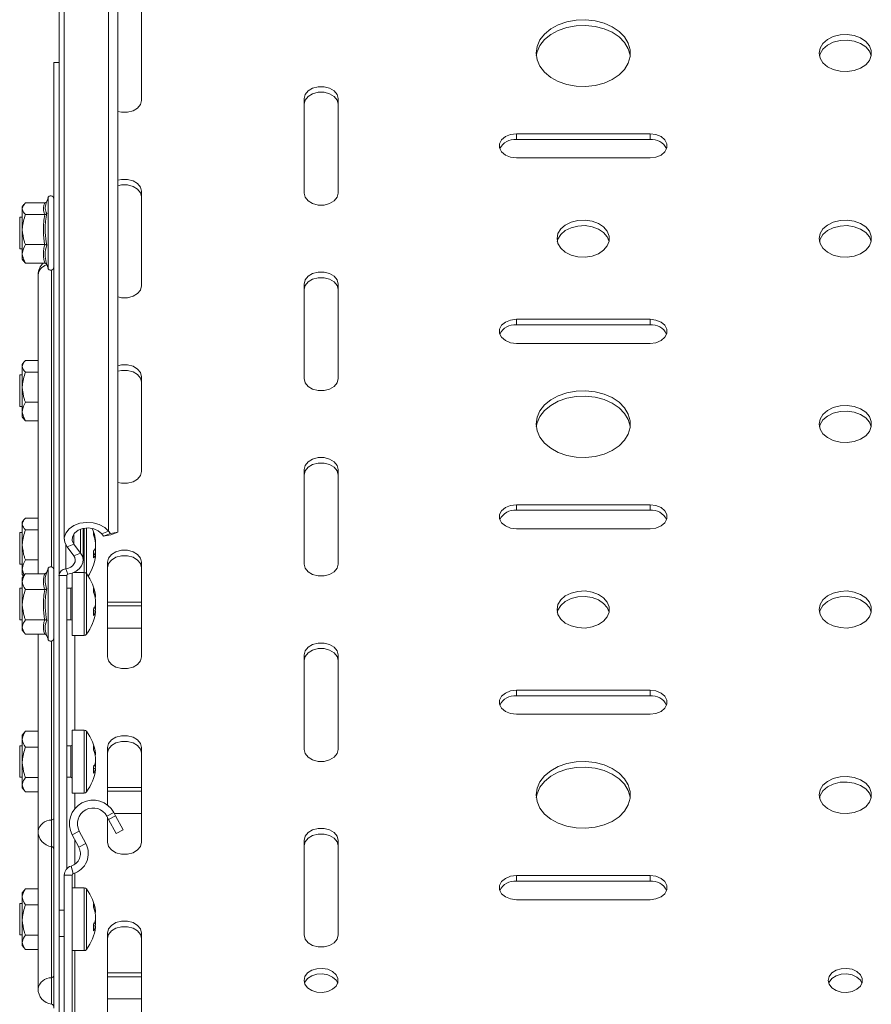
# Model space of a CAD drawing. Header units: millimetres. Extents: x -337 to 4147, y -1590 to -64.
# Tile 31 of 41: x 2420 to 2583, y -403 to -215. Entities that reach past the tile are written whole.
import ezdxf

# ---------------------------------------------------------------- set-up
doc = ezdxf.new("R2010")
doc.units = ezdxf.units.MM

msp = doc.modelspace()

# ---------------------------------------------------------------- linework, layer by layer
at = {"color": 7, "linetype": 'Continuous', "lineweight": 0}
for p, q in [((2437.24, -312.87), (2437.24, -65.38)), ((2515.02, -238.17), (2515.02, -237.11)), ((2540.52, -238.17), (2540.52, -237.11)), ((2425.67, -249.81), (2425.67, -249.3)), ((2425.67, -262.75), (2425.67, -249.81)), ((2426.34, -263.11), (2426.34, -319.66)), ((2515.02, -273.53), (2515.02, -272.47)), ((2540.52, -273.53), (2540.52, -272.47)), ((2515.02, -308.88), (2515.02, -307.82)), ((2540.52, -308.88), (2540.52, -307.82)), ((2430.62, -315.36), (2430.62, -313.37)), ((2431.89, -317.05), (2431.89, -312.48)), ((2432.59, -312.3), (2432.59, -320.74)), ((2433.03, -312.25), (2433.03, -320.97)), ((2437.24, -312.87), (2435.91, -313.37)), ((2429.06, -320.07), (2429.06, -315.5)), ((2430.62, -315.36), (2429.3, -315.86)), ((2430.57, -317.55), (2431.89, -317.05)), ((2425.67, -321.01), (2425.67, -320.01)), ((2429.06, -320.07), (2429.48, -321.09)), ((2432.59, -320.74), (2432.59, -332.74)), ((2433.03, -320.97), (2433.03, -332.51)), ((2425.67, -333.46), (2425.67, -321.01)), ((2429.27, -321.3), (2427.77, -321.3)), ((2430.02, -329.74), (2430.02, -323.74)), ((2426.34, -333.82), (2426.34, -367.95)), ((2430.77, -350.79), (2430.77, -332.74)), ((2515.02, -344.24), (2515.02, -343.18)), ((2540.52, -344.24), (2540.52, -343.18)), ((2432.59, -350.79), (2432.59, -362.79)), ((2433.03, -351.02), (2433.03, -362.56)), ((2430.02, -359.79), (2430.02, -353.79)), ((2430.77, -365.81), (2430.77, -362.79)), ((2438.24, -366.52), (2436.91, -367.23)), ((2426.34, -367.95), (2426.34, -373.02)), ((2431.62, -370.05), (2430.3, -370.76)), ((2430.77, -376.38), (2430.77, -371.64)), ((2426.34, -373.02), (2426.34, -398)), ((2431.57, -373.14), (2432.89, -372.43)), ((2430.06, -376.72), (2430.48, -378.16)), ((2430.27, -378.44), (2428.77, -378.44)), ((2430.77, -380.84), (2430.77, -378.06)), ((2515.02, -379.59), (2515.02, -378.53)), ((2540.52, -379.59), (2540.52, -378.53)), ((2432.59, -380.84), (2432.59, -392.84)), ((2433.03, -381.07), (2433.03, -392.61)), ((2430.77, -405.14), (2430.77, -392.84)), ((2426.34, -398), (2426.34, -403.07))]:
    msp.add_line(p, q, dxfattribs=at)
at = {"color": 7, "linetype": 'Continuous', "lineweight": 15}
for p, q in [((2428.77, -66.88), (2428.77, -314.36)), ((2438.98, -313.05), (2438.98, -69.81)), ((2427.77, -321.3), (2427.77, -73.81)), ((2443.52, -230.75), (2443.52, -212.72)), ((2426.77, -223.5), (2427.77, -223.5)), ((2426.77, -223.5), (2426.77, -403.81)), ((2474.52, -230.39), (2474.52, -248.43)), ((2481.02, -248.43), (2481.02, -230.39)), ((2540.52, -237.11), (2515.02, -237.11)), ((2540.52, -238.17), (2515.02, -238.17)), ((2515.02, -241.71), (2540.52, -241.71)), ((2425.67, -249.3), (2425.29, -250.35)), ((2443.52, -266.1), (2443.52, -248.07)), ((2421.09, -250.62), (2420.77, -251.03)), ((2420.77, -251.41), (2420.77, -251.03)), ((2420.77, -251.41), (2420.77, -255.37)), ((2425.05, -250.3), (2421.37, -250.3)), ((2420.77, -253.03), (2420.27, -253.03)), ((2420.27, -253.03), (2420.27, -259.03)), ((2425.05, -252.51), (2421.37, -252.51)), ((2420.77, -255.37), (2420.77, -259.99)), ((2420.27, -259.03), (2420.77, -259.03)), ((2425.05, -258.23), (2421.37, -258.23)), ((2420.77, -259.99), (2420.77, -261.03)), ((2420.77, -261.03), (2421.09, -261.44)), ((2425.05, -261.75), (2421.37, -261.75)), ((2425.37, -261.93), (2425.67, -262.75)), ((2423.77, -263.98), (2423.77, -320.97)), ((2474.52, -265.75), (2474.52, -283.78)), ((2481.02, -283.78), (2481.02, -265.75)), ((2540.52, -272.47), (2515.02, -272.47)), ((2540.52, -273.53), (2515.02, -273.53)), ((2515.02, -277.06), (2540.52, -277.06)), ((2421.09, -280.67), (2420.77, -281.08)), ((2420.77, -281.46), (2420.77, -281.08)), ((2420.77, -281.46), (2420.77, -285.42)), ((2423.77, -280.36), (2421.37, -280.36)), ((2420.77, -283.08), (2420.27, -283.08)), ((2420.27, -283.08), (2420.27, -289.08)), ((2423.77, -282.56), (2421.37, -282.56)), ((2443.52, -301.46), (2443.52, -283.43)), ((2420.77, -285.42), (2420.77, -290.04)), ((2420.27, -289.08), (2420.77, -289.08)), ((2423.77, -288.28), (2421.37, -288.28)), ((2420.77, -290.04), (2420.77, -291.08)), ((2420.77, -291.08), (2421.09, -291.49)), ((2423.77, -291.8), (2421.37, -291.8)), ((2474.52, -301.11), (2474.52, -319.14)), ((2481.02, -319.14), (2481.02, -301.11)), ((2540.52, -307.82), (2515.02, -307.82)), ((2540.52, -308.88), (2515.02, -308.88)), ((2421.09, -310.72), (2420.77, -311.13)), ((2420.77, -311.51), (2420.77, -311.13)), ((2420.77, -311.51), (2420.77, -315.47)), ((2423.77, -310.41), (2421.37, -310.41)), ((2420.77, -313.13), (2420.27, -313.13)), ((2420.27, -313.13), (2420.27, -319.13)), ((2423.77, -312.61), (2421.37, -312.61)), ((2432.36, -318.38), (2432.36, -312.34)), ((2435.91, -313.37), (2436.24, -313.8)), ((2436.24, -313.8), (2437.57, -313.3)), ((2437.24, -312.87), (2437.57, -313.3)), ((2437.57, -313.3), (2438.98, -313.05)), ((2438.98, -313.05), (2437.66, -313.55)), ((2515.02, -312.42), (2540.52, -312.42)), ((2434.75, -314.96), (2434.75, -314.62)), ((2434.75, -315.17), (2434.75, -315.99)), ((2437.66, -313.55), (2436.24, -313.8)), ((2420.77, -315.47), (2420.77, -320.1)), ((2430.57, -317.55), (2429.3, -315.86)), ((2431.89, -317.05), (2430.62, -315.36)), ((2434.72, -317.3), (2434.75, -317.1)), ((2434.75, -317.1), (2434.75, -316.28)), ((2423.77, -318.34), (2421.37, -318.34)), ((2434.75, -317.3), (2434.75, -317.64)), ((2437.02, -318.78), (2437.02, -336.81)), ((2443.52, -336.81), (2443.52, -318.78)), ((2420.27, -319.13), (2420.77, -319.13)), ((2420.77, -320.1), (2421.11, -321.3)), ((2420.77, -320.1), (2420.77, -321.13)), ((2421.37, -320.96), (2420.77, -321.74)), ((2425.05, -320.97), (2421.37, -320.97)), ((2425.4, -320.77), (2425.43, -320.67)), ((2425.67, -320.01), (2425.43, -320.68)), ((2430.27, -320.86), (2430.27, -332.74)), ((2432.59, -320.74), (2430.56, -320.74)), ((2420.77, -321.13), (2421, -321.43)), ((2420.77, -322.48), (2420.77, -321.74)), ((2420.77, -322.48), (2420.77, -326.87)), ((2427.77, -326.03), (2427.77, -321.3)), ((2429.27, -377.2), (2429.27, -321.3)), ((2420.77, -323.74), (2420.27, -323.74)), ((2420.27, -323.74), (2420.27, -329.74)), ((2425.05, -323.99), (2421.37, -323.99)), ((2430.02, -323.74), (2429.27, -323.74)), ((2427.77, -326.03), (2427.77, -385.14)), ((2434.75, -325.43), (2434.75, -325.22)), ((2434.75, -325.97), (2434.75, -326.83)), ((2437.02, -326.38), (2443.52, -326.38)), ((2420.77, -326.87), (2420.77, -331.13)), ((2434.75, -327.51), (2434.75, -326.83)), ((2434.75, -328.04), (2434.75, -328.25)), ((2437.02, -327.09), (2443.52, -327.09)), ((2420.27, -329.74), (2420.77, -329.74)), ((2425.05, -329.76), (2421.37, -329.76)), ((2429.27, -329.74), (2430.02, -329.74)), ((2420.77, -331.13), (2420.77, -331.74)), ((2420.77, -331.74), (2421.37, -332.51)), ((2443.52, -331.33), (2437.02, -331.33)), ((2425.05, -332.51), (2421.37, -332.51)), ((2423.77, -332.51), (2423.77, -370.05)), ((2425.42, -332.79), (2425.67, -333.46)), ((2430.27, -332.74), (2432.59, -332.74)), ((2474.52, -336.46), (2474.52, -354.49)), ((2481.02, -354.49), (2481.02, -336.46)), ((2540.52, -343.18), (2515.02, -343.18)), ((2540.52, -344.24), (2515.02, -344.24)), ((2515.02, -347.77), (2540.52, -347.77)), ((2421.37, -351.02), (2420.77, -351.79)), ((2423.77, -351.02), (2421.37, -351.02)), ((2432.59, -350.79), (2430.27, -350.79)), ((2430.27, -350.79), (2430.27, -362.79)), ((2420.77, -352.53), (2420.77, -351.79)), ((2420.77, -352.53), (2420.77, -356.93)), ((2420.77, -353.79), (2420.27, -353.79)), ((2420.27, -353.79), (2420.27, -359.79)), ((2423.77, -354.04), (2421.37, -354.04)), ((2430.02, -353.79), (2429.27, -353.79)), ((2437.02, -354.14), (2437.02, -365.08)), ((2443.52, -372.17), (2443.52, -354.14)), ((2434.75, -355.48), (2434.75, -355.28)), ((2434.75, -356.02), (2434.75, -356.89)), ((2420.77, -356.93), (2420.77, -361.19)), ((2434.75, -357.56), (2434.75, -356.89)), ((2434.75, -358.1), (2434.75, -358.3)), ((2420.27, -359.79), (2420.77, -359.79)), ((2423.77, -359.81), (2421.37, -359.81)), ((2429.27, -359.79), (2430.02, -359.79)), ((2420.77, -361.19), (2420.77, -361.79)), ((2420.77, -361.79), (2421.37, -362.56)), ((2437.02, -361.74), (2443.52, -361.74)), ((2423.77, -362.56), (2421.37, -362.56)), ((2430.27, -362.79), (2432.59, -362.79)), ((2437.02, -362.45), (2443.52, -362.45)), ((2436.91, -367.23), (2437.24, -367.85)), ((2437.02, -367.42), (2437.02, -372.17)), ((2437.24, -367.85), (2438.57, -367.14)), ((2438.66, -370.49), (2437.24, -367.85)), ((2438.24, -366.52), (2438.57, -367.14)), ((2443.52, -366.69), (2438.33, -366.69)), ((2438.57, -367.14), (2439.98, -369.79)), ((2439.98, -369.79), (2438.66, -370.49)), ((2423.77, -370.05), (2423.77, -400.1)), ((2431.57, -373.14), (2430.3, -370.76)), ((2432.89, -372.43), (2431.62, -370.05)), ((2474.52, -371.82), (2474.52, -389.85)), ((2481.02, -389.85), (2481.02, -371.82)), ((2428.77, -511.14), (2428.77, -378.44)), ((2430.27, -511.14), (2430.27, -378.44)), ((2540.52, -378.53), (2515.02, -378.53)), ((2432.59, -380.84), (2430.27, -380.84)), ((2540.52, -379.59), (2515.02, -379.59)), ((2421.37, -381.07), (2420.77, -381.84)), ((2420.77, -382.58), (2420.77, -381.84)), ((2420.77, -382.58), (2420.77, -386.98)), ((2423.77, -381.07), (2421.37, -381.07)), ((2420.77, -383.84), (2420.27, -383.84)), ((2420.27, -383.84), (2420.27, -389.84)), ((2423.77, -384.09), (2421.37, -384.09)), ((2515.02, -383.13), (2540.52, -383.13)), ((2427.77, -385.14), (2428.77, -385.14)), ((2427.77, -390.14), (2427.77, -385.14)), ((2434.75, -385.54), (2434.75, -385.33)), ((2434.75, -386.07), (2434.75, -386.94)), ((2420.77, -386.98), (2420.77, -391.24)), ((2434.75, -387.61), (2434.75, -386.94)), ((2434.75, -388.15), (2434.75, -388.36)), ((2420.27, -389.84), (2420.77, -389.84)), ((2423.77, -389.86), (2421.37, -389.86)), ((2427.77, -512.64), (2427.77, -390.14)), ((2428.77, -390.14), (2427.77, -390.14)), ((2437.02, -389.49), (2437.02, -407.52)), ((2443.52, -407.52), (2443.52, -389.49)), ((2420.77, -391.24), (2420.77, -391.84)), ((2420.77, -391.84), (2421.37, -392.62)), ((2423.77, -392.61), (2421.37, -392.61)), ((2430.27, -392.84), (2432.59, -392.84)), ((2437.02, -397.1), (2443.52, -397.1)), ((2437.02, -397.8), (2443.52, -397.8)), ((2443.52, -402.04), (2437.02, -402.04))]:
    msp.add_line(p, q, dxfattribs=at)
at = {"color": 7, "linetype": 'Continuous', "lineweight": 15, "flags": 128}
for points in [[(2518.77, -221.73), (2518.95, -223.01), (2519.5, -224.24), (2520.38, -225.37), (2521.57, -226.35), (2523.01, -227.13), (2524.64, -227.7), (2526.4, -228.02), (2528.22, -228.09), (2530.02, -227.89), (2531.73, -227.45), (2533.28, -226.76), (2534.6, -225.88), (2535.64, -224.82), (2536.35, -223.64), (2536.72, -222.38), (2536.72, -221.09), (2536.35, -219.83), (2535.64, -218.64), (2534.6, -217.59), (2533.28, -216.7), (2531.73, -216.02), (2530.02, -215.57), (2528.22, -215.38), (2526.4, -215.44), (2524.64, -215.76), (2523.01, -216.33), (2521.57, -217.12), (2520.38, -218.1), (2519.5, -219.22), (2518.95, -220.45), (2518.77, -221.73)], [(2536.74, -222.26), (2536.72, -222.15), (2536.35, -220.89), (2535.64, -219.7), (2534.6, -218.65), (2533.28, -217.76), (2531.73, -217.08), (2530.02, -216.63), (2528.22, -216.44), (2526.4, -216.5), (2524.64, -216.83), (2523.01, -217.39), (2521.57, -218.18), (2520.38, -219.16), (2519.5, -220.28), (2518.95, -221.51), (2518.8, -222.26)], [(2572.77, -221.73), (2572.95, -222.69), (2573.5, -223.57), (2574.35, -224.32), (2575.47, -224.87), (2576.75, -225.19), (2578.11, -225.26), (2579.44, -225.06), (2580.65, -224.62), (2581.65, -223.96), (2582.35, -223.14), (2582.72, -222.21), (2582.72, -221.25), (2582.35, -220.32), (2581.65, -219.5), (2580.65, -218.84), (2579.44, -218.4), (2578.11, -218.21), (2576.75, -218.27), (2575.47, -218.59), (2574.35, -219.15), (2573.5, -219.9), (2572.95, -220.78), (2572.77, -221.73)], [(2582.71, -222.26), (2582.35, -221.38), (2581.65, -220.56), (2580.65, -219.9), (2579.44, -219.46), (2578.11, -219.27), (2576.75, -219.33), (2575.47, -219.65), (2574.35, -220.21), (2573.5, -220.96), (2572.95, -221.84), (2572.82, -222.26)], [(2481.02, -230.39), (2480.82, -229.61), (2480.26, -228.92), (2479.39, -228.4), (2478.33, -228.13), (2477.2, -228.13), (2476.14, -228.4), (2475.28, -228.92), (2474.71, -229.61), (2474.52, -230.39)], [(2438.98, -232.86), (2439.7, -233.01), (2440.83, -233.01), (2441.89, -232.74), (2442.76, -232.23), (2443.32, -231.53), (2443.52, -230.75)], [(2481.02, -231.46), (2480.82, -230.67), (2480.26, -229.98), (2479.39, -229.47), (2478.33, -229.19), (2477.2, -229.19), (2476.14, -229.47), (2475.28, -229.98), (2474.71, -230.67), (2474.52, -231.46)], [(2515.02, -237.11), (2513.91, -237.25), (2512.93, -237.65), (2512.2, -238.26), (2511.82, -239.01), (2511.82, -239.81), (2512.2, -240.56), (2512.93, -241.17), (2513.91, -241.57), (2515.02, -241.71)], [(2540.52, -241.71), (2541.63, -241.57), (2542.61, -241.17), (2543.33, -240.56), (2543.72, -239.81), (2543.72, -239.01), (2543.33, -238.26), (2542.61, -237.65), (2541.63, -237.25), (2540.52, -237.11)], [(2443.52, -248.07), (2443.32, -247.29), (2442.76, -246.6), (2441.89, -246.08), (2440.83, -245.81), (2439.7, -245.81), (2438.98, -245.96)], [(2443.52, -249.13), (2443.32, -248.35), (2442.76, -247.66), (2441.89, -247.14), (2440.83, -246.87), (2439.7, -246.87), (2438.98, -247.02)], [(2474.52, -248.43), (2474.71, -249.21), (2475.28, -249.9), (2476.14, -250.42), (2477.2, -250.69), (2478.33, -250.69), (2479.39, -250.42), (2480.26, -249.9), (2480.82, -249.21), (2481.02, -248.43)], [(2522.77, -257.09), (2522.95, -258.04), (2523.5, -258.92), (2524.35, -259.67), (2525.47, -260.23), (2526.75, -260.55), (2528.11, -260.62), (2529.44, -260.42), (2530.65, -259.98), (2531.65, -259.32), (2532.35, -258.5), (2532.72, -257.57), (2532.72, -256.61), (2532.35, -255.68), (2531.65, -254.86), (2530.65, -254.2), (2529.44, -253.76), (2528.11, -253.56), (2526.75, -253.63), (2525.47, -253.95), (2524.35, -254.5), (2523.5, -255.25), (2522.95, -256.13), (2522.77, -257.09)], [(2532.71, -257.62), (2532.35, -256.74), (2531.65, -255.92), (2530.65, -255.26), (2529.44, -254.82), (2528.11, -254.62), (2526.75, -254.69), (2525.47, -255.01), (2524.35, -255.56), (2523.5, -256.31), (2522.95, -257.19), (2522.82, -257.62)], [(2572.77, -257.09), (2572.95, -258.04), (2573.5, -258.92), (2574.35, -259.67), (2575.47, -260.23), (2576.75, -260.55), (2578.11, -260.62), (2579.44, -260.42), (2580.65, -259.98), (2581.65, -259.32), (2582.35, -258.5), (2582.72, -257.57), (2582.72, -256.61), (2582.35, -255.68), (2581.65, -254.86), (2580.65, -254.2), (2579.44, -253.76), (2578.11, -253.56), (2576.75, -253.63), (2575.47, -253.95), (2574.35, -254.5), (2573.5, -255.25), (2572.95, -256.13), (2572.77, -257.09)], [(2582.71, -257.62), (2582.35, -256.74), (2581.65, -255.92), (2580.65, -255.26), (2579.44, -254.82), (2578.11, -254.62), (2576.75, -254.69), (2575.47, -255.01), (2574.35, -255.56), (2573.5, -256.31), (2572.95, -257.19), (2572.82, -257.62)], [(2481.02, -265.75), (2480.82, -264.96), (2480.26, -264.27), (2479.39, -263.76), (2478.33, -263.49), (2477.2, -263.49), (2476.14, -263.76), (2475.28, -264.27), (2474.71, -264.96), (2474.52, -265.75)], [(2481.02, -266.81), (2480.82, -266.02), (2480.26, -265.33), (2479.39, -264.82), (2478.33, -264.55), (2477.2, -264.55), (2476.14, -264.82), (2475.28, -265.33), (2474.71, -266.02), (2474.52, -266.81)], [(2438.98, -268.21), (2439.7, -268.37), (2440.83, -268.37), (2441.89, -268.09), (2442.76, -267.58), (2443.32, -266.89), (2443.52, -266.1)], [(2515.02, -272.47), (2513.91, -272.61), (2512.93, -273.01), (2512.2, -273.62), (2511.82, -274.37), (2511.82, -275.16), (2512.2, -275.91), (2512.93, -276.53), (2513.91, -276.93), (2515.02, -277.06)], [(2540.52, -277.06), (2541.63, -276.93), (2542.61, -276.53), (2543.33, -275.91), (2543.72, -275.16), (2543.72, -274.37), (2543.33, -273.62), (2542.61, -273.01), (2541.63, -272.61), (2540.52, -272.47)], [(2443.52, -283.43), (2443.32, -282.64), (2442.76, -281.95), (2441.89, -281.44), (2440.83, -281.16), (2439.7, -281.16), (2438.98, -281.32)], [(2443.52, -284.49), (2443.32, -283.7), (2442.76, -283.01), (2441.89, -282.5), (2440.83, -282.23), (2439.7, -282.23), (2438.98, -282.38)], [(2474.52, -283.78), (2474.71, -284.57), (2475.28, -285.26), (2476.14, -285.77), (2477.2, -286.04), (2478.33, -286.04), (2479.39, -285.77), (2480.26, -285.26), (2480.82, -284.57), (2481.02, -283.78)], [(2518.77, -292.44), (2518.95, -293.72), (2519.5, -294.95), (2520.38, -296.08), (2521.57, -297.06), (2523.01, -297.84), (2524.64, -298.41), (2526.4, -298.73), (2528.22, -298.8), (2530.02, -298.6), (2531.73, -298.16), (2533.28, -297.48), (2534.6, -296.59), (2535.64, -295.53), (2536.35, -294.35), (2536.72, -293.09), (2536.72, -291.8), (2536.35, -290.54), (2535.64, -289.35), (2534.6, -288.3), (2533.28, -287.41), (2531.73, -286.73), (2530.02, -286.28), (2528.22, -286.09), (2526.4, -286.15), (2524.64, -286.48), (2523.01, -287.04), (2521.57, -287.83), (2520.38, -288.81), (2519.5, -289.93), (2518.95, -291.16), (2518.77, -292.44)], [(2536.74, -292.97), (2536.72, -292.86), (2536.35, -291.6), (2535.64, -290.42), (2534.6, -289.36), (2533.28, -288.47), (2531.73, -287.79), (2530.02, -287.34), (2528.22, -287.15), (2526.4, -287.21), (2524.64, -287.54), (2523.01, -288.1), (2521.57, -288.89), (2520.38, -289.87), (2519.5, -290.99), (2518.95, -292.22), (2518.8, -292.97)], [(2572.77, -292.44), (2572.95, -293.4), (2573.5, -294.28), (2574.35, -295.03), (2575.47, -295.58), (2576.75, -295.9), (2578.11, -295.97), (2579.44, -295.77), (2580.65, -295.33), (2581.65, -294.67), (2582.35, -293.85), (2582.72, -292.92), (2582.72, -291.96), (2582.35, -291.03), (2581.65, -290.21), (2580.65, -289.55), (2579.44, -289.11), (2578.11, -288.92), (2576.75, -288.98), (2575.47, -289.3), (2574.35, -289.86), (2573.5, -290.61), (2572.95, -291.49), (2572.77, -292.44)], [(2582.71, -292.97), (2582.35, -292.1), (2581.65, -291.27), (2580.65, -290.62), (2579.44, -290.17), (2578.11, -289.98), (2576.75, -290.04), (2575.47, -290.36), (2574.35, -290.92), (2573.5, -291.67), (2572.95, -292.55), (2572.82, -292.97)], [(2481.02, -301.11), (2480.82, -300.32), (2480.26, -299.63), (2479.39, -299.12), (2478.33, -298.84), (2477.2, -298.84), (2476.14, -299.12), (2475.28, -299.63), (2474.71, -300.32), (2474.52, -301.11)], [(2481.02, -302.17), (2480.82, -301.38), (2480.26, -300.69), (2479.39, -300.18), (2478.33, -299.9), (2477.2, -299.9), (2476.14, -300.18), (2475.28, -300.69), (2474.71, -301.38), (2474.52, -302.17)], [(2438.98, -303.57), (2439.7, -303.72), (2440.83, -303.72), (2441.89, -303.45), (2442.76, -302.94), (2443.32, -302.24), (2443.52, -301.46)], [(2515.02, -307.82), (2513.91, -307.96), (2512.93, -308.36), (2512.2, -308.97), (2511.82, -309.72), (2511.82, -310.52), (2512.2, -311.27), (2512.93, -311.88), (2513.91, -312.28), (2515.02, -312.42)], [(2540.52, -312.42), (2541.63, -312.28), (2542.61, -311.88), (2543.33, -311.27), (2543.72, -310.52), (2543.72, -309.72), (2543.33, -308.97), (2542.61, -308.36), (2541.63, -307.96), (2540.52, -307.82)], [(2429.3, -315.86), (2428.86, -315.01), (2428.78, -314.11), (2429.07, -313.22), (2429.69, -312.43), (2430.61, -311.8), (2431.74, -311.37), (2432.99, -311.19), (2434.27, -311.26), (2435.46, -311.59), (2436.48, -312.14), (2437.24, -312.87)], [(2430.62, -315.36), (2430.3, -314.66), (2430.33, -313.93), (2430.72, -313.24), (2431.42, -312.69), (2432.34, -312.35), (2433.37, -312.24), (2434.39, -312.4), (2435.27, -312.79), (2435.91, -313.37)], [(2429.48, -321.09), (2430.3, -320.85), (2431.02, -320.49), (2431.62, -320.02), (2432.05, -319.47), (2432.3, -318.87), (2432.36, -318.25), (2432.22, -317.63), (2431.89, -317.05)], [(2434.75, -316.28), (2434.72, -316.19), (2434.69, -316.13)], [(2443.52, -318.78), (2443.32, -318), (2442.76, -317.31), (2441.89, -316.79), (2440.83, -316.52), (2439.7, -316.52), (2438.64, -316.79), (2437.78, -317.31), (2437.21, -318), (2437.02, -318.78)], [(2429.06, -320.07), (2429.57, -319.92), (2430.03, -319.7), (2430.4, -319.41), (2430.67, -319.06), (2430.82, -318.69), (2430.86, -318.3), (2430.77, -317.91), (2430.57, -317.55)], [(2434.75, -317.64), (2434.72, -317.84), (2434.69, -317.99)], [(2443.52, -319.84), (2443.32, -319.06), (2442.76, -318.37), (2441.89, -317.85), (2440.83, -317.58), (2439.7, -317.58), (2438.64, -317.85), (2437.78, -318.37), (2437.21, -319.06), (2437.02, -319.84)], [(2474.52, -319.14), (2474.71, -319.92), (2475.28, -320.61), (2476.14, -321.13), (2477.2, -321.4), (2478.33, -321.4), (2479.39, -321.13), (2480.26, -320.61), (2480.82, -319.92), (2481.02, -319.14)], [(2522.77, -327.8), (2522.95, -328.75), (2523.5, -329.64), (2524.35, -330.38), (2525.47, -330.94), (2526.75, -331.26), (2528.11, -331.33), (2529.44, -331.13), (2530.65, -330.69), (2531.65, -330.03), (2532.35, -329.21), (2532.72, -328.28), (2532.72, -327.32), (2532.35, -326.39), (2531.65, -325.57), (2530.65, -324.91), (2529.44, -324.47), (2528.11, -324.27), (2526.75, -324.34), (2525.47, -324.66), (2524.35, -325.21), (2523.5, -325.96), (2522.95, -326.84), (2522.77, -327.8)], [(2572.77, -327.8), (2572.95, -328.75), (2573.5, -329.64), (2574.35, -330.38), (2575.47, -330.94), (2576.75, -331.26), (2578.11, -331.33), (2579.44, -331.13), (2580.65, -330.69), (2581.65, -330.03), (2582.35, -329.21), (2582.72, -328.28), (2582.72, -327.32), (2582.35, -326.39), (2581.65, -325.57), (2580.65, -324.91), (2579.44, -324.47), (2578.11, -324.27), (2576.75, -324.34), (2575.47, -324.66), (2574.35, -325.21), (2573.5, -325.96), (2572.95, -326.84), (2572.77, -327.8)], [(2532.71, -328.33), (2532.35, -327.45), (2531.65, -326.63), (2530.65, -325.97), (2529.44, -325.53), (2528.11, -325.33), (2526.75, -325.4), (2525.47, -325.72), (2524.35, -326.28), (2523.5, -327.02), (2522.95, -327.91), (2522.82, -328.33)], [(2582.71, -328.33), (2582.35, -327.45), (2581.65, -326.63), (2580.65, -325.97), (2579.44, -325.53), (2578.11, -325.33), (2576.75, -325.4), (2575.47, -325.72), (2574.35, -326.28), (2573.5, -327.02), (2572.95, -327.91), (2572.82, -328.33)], [(2481.02, -336.46), (2480.82, -335.67), (2480.26, -334.98), (2479.39, -334.47), (2478.33, -334.2), (2477.2, -334.2), (2476.14, -334.47), (2475.28, -334.98), (2474.71, -335.67), (2474.52, -336.46)], [(2481.02, -337.52), (2480.82, -336.74), (2480.26, -336.04), (2479.39, -335.53), (2478.33, -335.26), (2477.2, -335.26), (2476.14, -335.53), (2475.28, -336.04), (2474.71, -336.74), (2474.52, -337.52)], [(2437.02, -336.81), (2437.21, -337.6), (2437.78, -338.29), (2438.64, -338.8), (2439.7, -339.08), (2440.83, -339.08), (2441.89, -338.8), (2442.76, -338.29), (2443.32, -337.6), (2443.52, -336.81)], [(2515.02, -343.18), (2513.91, -343.32), (2512.93, -343.72), (2512.2, -344.33), (2511.82, -345.08), (2511.82, -345.88), (2512.2, -346.63), (2512.93, -347.24), (2513.91, -347.64), (2515.02, -347.77)], [(2540.52, -347.77), (2541.63, -347.64), (2542.61, -347.24), (2543.33, -346.63), (2543.72, -345.88), (2543.72, -345.08), (2543.33, -344.33), (2542.61, -343.72), (2541.63, -343.32), (2540.52, -343.18)], [(2443.52, -354.14), (2443.32, -353.35), (2442.76, -352.66), (2441.89, -352.15), (2440.83, -351.88), (2439.7, -351.88), (2438.64, -352.15), (2437.78, -352.66), (2437.21, -353.35), (2437.02, -354.14)], [(2443.52, -355.2), (2443.32, -354.41), (2442.76, -353.72), (2441.89, -353.21), (2440.83, -352.94), (2439.7, -352.94), (2438.64, -353.21), (2437.78, -353.72), (2437.21, -354.41), (2437.02, -355.2)], [(2474.52, -354.49), (2474.71, -355.28), (2475.28, -355.97), (2476.14, -356.48), (2477.2, -356.76), (2478.33, -356.76), (2479.39, -356.48), (2480.26, -355.97), (2480.82, -355.28), (2481.02, -354.49)], [(2518.77, -363.15), (2518.95, -364.43), (2519.5, -365.66), (2520.38, -366.79), (2521.57, -367.77), (2523.01, -368.55), (2524.64, -369.12), (2526.4, -369.44), (2528.22, -369.51), (2530.02, -369.31), (2531.73, -368.87), (2533.28, -368.19), (2534.6, -367.3), (2535.64, -366.24), (2536.35, -365.06), (2536.72, -363.8), (2536.72, -362.51), (2536.35, -361.25), (2535.64, -360.07), (2534.6, -359.01), (2533.28, -358.12), (2531.73, -357.44), (2530.02, -356.99), (2528.22, -356.8), (2526.4, -356.86), (2524.64, -357.19), (2523.01, -357.75), (2521.57, -358.54), (2520.38, -359.52), (2519.5, -360.64), (2518.95, -361.87), (2518.77, -363.15)], [(2536.74, -363.68), (2536.72, -363.57), (2536.35, -362.31), (2535.64, -361.13), (2534.6, -360.07), (2533.28, -359.18), (2531.73, -358.5), (2530.02, -358.05), (2528.22, -357.86), (2526.4, -357.92), (2524.64, -358.25), (2523.01, -358.81), (2521.57, -359.6), (2520.38, -360.58), (2519.5, -361.7), (2518.95, -362.93), (2518.8, -363.68)], [(2572.77, -363.15), (2572.95, -364.11), (2573.5, -364.99), (2574.35, -365.74), (2575.47, -366.29), (2576.75, -366.62), (2578.11, -366.68), (2579.44, -366.49), (2580.65, -366.04), (2581.65, -365.39), (2582.35, -364.56), (2582.72, -363.64), (2582.72, -362.67), (2582.35, -361.75), (2581.65, -360.92), (2580.65, -360.27), (2579.44, -359.82), (2578.11, -359.63), (2576.75, -359.69), (2575.47, -360.01), (2574.35, -360.57), (2573.5, -361.32), (2572.95, -362.2), (2572.77, -363.15)], [(2582.71, -363.68), (2582.35, -362.81), (2581.65, -361.98), (2580.65, -361.33), (2579.44, -360.88), (2578.11, -360.69), (2576.75, -360.75), (2575.47, -361.08), (2574.35, -361.63), (2573.5, -362.38), (2572.95, -363.26), (2572.82, -363.68)], [(2481.02, -371.82), (2480.82, -371.03), (2480.26, -370.34), (2479.39, -369.83), (2478.33, -369.55), (2477.2, -369.55), (2476.14, -369.83), (2475.28, -370.34), (2474.71, -371.03), (2474.52, -371.82)], [(2481.02, -372.88), (2480.82, -372.09), (2480.26, -371.4), (2479.39, -370.89), (2478.33, -370.61), (2477.2, -370.61), (2476.14, -370.89), (2475.28, -371.4), (2474.71, -372.09), (2474.52, -372.88)], [(2437.02, -372.17), (2437.21, -372.96), (2437.78, -373.65), (2438.64, -374.16), (2439.7, -374.43), (2440.83, -374.43), (2441.89, -374.16), (2442.76, -373.65), (2443.32, -372.96), (2443.52, -372.17)], [(2515.02, -378.53), (2513.91, -378.67), (2512.93, -379.07), (2512.2, -379.68), (2511.82, -380.43), (2511.82, -381.23), (2512.2, -381.98), (2512.93, -382.59), (2513.91, -382.99), (2515.02, -383.13)], [(2540.52, -383.13), (2541.63, -382.99), (2542.61, -382.59), (2543.33, -381.98), (2543.72, -381.23), (2543.72, -380.43), (2543.33, -379.68), (2542.61, -379.07), (2541.63, -378.67), (2540.52, -378.53)], [(2443.52, -389.49), (2443.32, -388.71), (2442.76, -388.02), (2441.89, -387.5), (2440.83, -387.23), (2439.7, -387.23), (2438.64, -387.5), (2437.78, -388.02), (2437.21, -388.71), (2437.02, -389.49)], [(2443.52, -390.55), (2443.32, -389.77), (2442.76, -389.08), (2441.89, -388.56), (2440.83, -388.29), (2439.7, -388.29), (2438.64, -388.56), (2437.78, -389.08), (2437.21, -389.77), (2437.02, -390.55)], [(2474.52, -389.85), (2474.71, -390.63), (2475.28, -391.32), (2476.14, -391.84), (2477.2, -392.11), (2478.33, -392.11), (2479.39, -391.84), (2480.26, -391.32), (2480.82, -390.63), (2481.02, -389.85)], [(2474.52, -398.51), (2474.69, -399.26), (2475.2, -399.92), (2475.99, -400.43), (2476.97, -400.74), (2478.04, -400.8), (2479.07, -400.61), (2479.97, -400.2), (2480.63, -399.6), (2480.97, -398.89), (2480.97, -398.13), (2480.63, -397.42), (2479.97, -396.82), (2479.07, -396.4), (2478.04, -396.22), (2476.97, -396.28), (2475.99, -396.59), (2475.2, -397.1), (2474.69, -397.76), (2474.52, -398.51)], [(2480.93, -399.04), (2480.63, -398.48), (2479.97, -397.88), (2479.07, -397.47), (2478.04, -397.28), (2476.97, -397.34), (2475.99, -397.65), (2475.2, -398.16), (2474.69, -398.82), (2474.6, -399.04)], [(2574.52, -398.51), (2574.69, -399.26), (2575.2, -399.92), (2575.99, -400.43), (2576.97, -400.74), (2578.04, -400.8), (2579.07, -400.61), (2579.97, -400.2), (2580.63, -399.6), (2580.97, -398.89), (2580.97, -398.13), (2580.63, -397.42), (2579.97, -396.82), (2579.07, -396.4), (2578.04, -396.22), (2576.97, -396.28), (2575.99, -396.59), (2575.2, -397.1), (2574.69, -397.76), (2574.52, -398.51)], [(2580.93, -399.04), (2580.63, -398.48), (2579.97, -397.88), (2579.07, -397.47), (2578.04, -397.28), (2576.97, -397.34), (2575.99, -397.65), (2575.2, -398.16), (2574.69, -398.82), (2574.6, -399.04)]]:
    msp.add_lwpolyline(points, dxfattribs=at)
at = {"color": 7, "linetype": 'Continuous', "lineweight": 15}
for centre, radius, start, end in [((2514.72, -241.35), 3.19, 84.6566, 153.7552), ((2540.81, -241.35), 3.19, 26.2448, 95.3434), ((2426.2, -249.49), 0.567, 0, 160), ((2426.77, -263.98), 3, 131.9403, 180), ((2426.2, -262.56), 0.567, 200, 0), ((2514.72, -276.71), 3.19, 84.6566, 153.7552), ((2540.81, -276.71), 3.19, 26.2448, 95.3434), ((2514.72, -312.06), 3.19, 84.6566, 153.7552), ((2540.81, -312.06), 3.19, 26.2448, 95.3434), ((2424.87, -316.13), 10, 10.7158, 22.3485), ((2426.21, -315.88), 8.63, 8.347, 19.4538), ((2432.75, -313.27), 1.62, 350.3696, 9.6304), ((2426.21, -316.42), 8.63, 8.347, 19.4538), ((2432.74, -315.24), 2.15, 318.5948, 339.5618), ((2424.93, -317.31), 9.44, 356.0143, 3.9857), ((2424.87, -316.13), 10, 327.9722, 349.2842), ((2432.74, -316.55), 2.15, 318.5948, 339.5618), ((2426.2, -320.2), 0.567, 0, 160), ((2429.18, -321.5), 1.43, 94.7844, 171.8705), ((2432.59, -321.28), 0.54, 35.2515, 90), ((2424.87, -326.74), 10, 8.7103, 35.2515), ((2429.5, -321.33), 0.238, 94.7844, 171.8705), ((2430.02, -323.49), 0.25, 270, 0), ((2427.39, -326.4), 7.45, 9.0652, 20.9899), ((2431.34, -324.1), 3.04, 352.9694, 7.0306), ((2427.39, -327.14), 7.45, 9.0652, 20.9899), ((2424.87, -326.74), 10, 324.7485, 351.2897), ((2431.56, -325.99), 3.3, 327.6757, 345.1257), ((2426.35, -328.36), 8.02, 355.6766, 4.3234), ((2431.56, -327.19), 3.3, 327.6757, 345.1257), ((2427.49, -326.35), 7.36, 346.6963, 350.9707), ((2430.02, -329.99), 0.25, 0, 90), ((2426.2, -333.27), 0.567, 200, 0), ((2432.59, -332.2), 0.54, 270, 324.7485), ((2514.72, -347.42), 3.19, 84.6566, 153.7552), ((2540.81, -347.42), 3.19, 26.2448, 95.3434), ((2432.59, -351.33), 0.54, 35.2515, 90), ((2424.87, -356.79), 10, 8.7103, 35.2515), ((2430.02, -353.54), 0.25, 270, 0), ((2427.39, -356.45), 7.45, 9.0652, 20.9899), ((2431.34, -354.16), 3.04, 352.9694, 7.0306), ((2427.39, -357.2), 7.45, 9.0652, 20.9899), ((2424.87, -356.79), 10, 324.7485, 351.2897), ((2431.56, -356.04), 3.3, 327.6757, 345.1257), ((2426.35, -358.41), 8.02, 355.6766, 4.3234), ((2431.56, -357.25), 3.3, 327.6757, 345.1257), ((2427.49, -356.4), 7.36, 346.6963, 350.9707), ((2430.02, -360.04), 0.25, 0, 90), ((2434.27, -368.64), 4.5, 28.0725, 208.0725), ((2432.59, -362.25), 0.54, 270, 324.7485), ((2434.27, -368.64), 3, 28.0725, 208.0725), ((2426.77, -370.05), 3, 180, 261.7868), ((2426.27, -373.51), 0.5, 0, 81.7868), ((2429.36, -374.32), 2.5, 286.2863, 28.0725), ((2429.36, -374.32), 4, 286.2863, 28.0725), ((2430.57, -378.44), 1.8, 106.2863, 180), ((2430.57, -378.44), 0.3, 106.2863, 180), ((2432.59, -381.38), 0.54, 35.2515, 90), ((2514.72, -382.77), 3.19, 84.6566, 153.7552), ((2540.81, -382.77), 3.19, 26.2448, 95.3434), ((2424.87, -386.84), 10, 8.7103, 35.2515), ((2427.39, -386.5), 7.45, 9.0652, 20.9899), ((2431.34, -384.21), 3.04, 352.9694, 7.0306), ((2427.39, -387.25), 7.45, 9.0652, 20.9899), ((2424.87, -386.84), 10, 324.7485, 351.2897), ((2431.56, -386.09), 3.3, 327.6757, 345.1257), ((2426.35, -388.46), 8.02, 355.6766, 4.3234), ((2431.56, -387.3), 3.3, 327.6757, 345.1257), ((2427.49, -386.46), 7.36, 346.6963, 350.9707), ((2432.59, -392.3), 0.54, 270, 324.7485), ((2426.77, -400.1), 3, 180, 261.7868), ((2426.27, -403.56), 0.5, 0, 81.7868)]:
    msp.add_arc(centre, radius, start, end, dxfattribs=at)
at = {"color": 7, "linetype": 'Continuous', "lineweight": 0}
for centre, radius, start, end in [((2426.03, -264.29), 2.28, 106.7247, 172.2586), ((2426.35, -367.53), 0.422, 268.243, 350.22), ((2426.26, -370.48), 2.53, 88.243, 170.22), ((2426.35, -397.58), 0.422, 268.243, 350.22), ((2426.26, -400.53), 2.53, 88.243, 170.22)]:
    msp.add_arc(centre, radius, start, end, dxfattribs=at)
at = {"color": 7, "linetype": 'Continuous', "lineweight": 15}
for points, knots in [([(2420.77, -251.41), (2420.77, -251.35), (2420.79, -250.99), (2421.05, -250.61), (2421.35, -250.32), (2421.37, -250.3)], [0, 0, 0, 0, 0.148486, 0.965571, 1, 1, 1, 1]), ([(2421.37, -252.51), (2421.28, -252.42), (2420.93, -252.06), (2420.84, -251.68), (2420.77, -251.41)], [0, 0, 0, 0, 0.2632543, 1, 1, 1, 1]), ([(2425.05, -250.3), (2425.09, -250.3), (2425.17, -250.29), (2425.28, -250.23), (2425.34, -250.17), (2425.37, -250.13), (2425.37, -250.13)], [0, 0, 0, 0, 0.318083, 0.634859, 0.986454, 1, 1, 1, 1]), ([(2425.3, -250.35), (2425.2, -250.7), (2425.02, -251.38), (2425.3, -252.02), (2425.43, -252.33)], [0, 0, 0, 0, 0.524009, 1, 1, 1, 1]), ([(2421.37, -252.51), (2421.09, -253.35), (2420.78, -254.29), (2420.77, -255.27), (2420.77, -255.37)], [0, 0, 0, 0, 0.896037, 1, 1, 1, 1]), ([(2425.05, -252.51), (2425.09, -252.51), (2425.17, -252.5), (2425.28, -252.46), (2425.37, -252.41), (2425.41, -252.36), (2425.43, -252.33), (2425.43, -252.33)], [0, 0, 0, 0, 0.236184, 0.471397, 0.732465, 0.992086, 1, 1, 1, 1]), ([(2420.77, -255.37), (2420.85, -256.16), (2420.95, -257.14), (2421.3, -258.05), (2421.37, -258.23)], [0, 0, 0, 0, 0.8014621, 1, 1, 1, 1]), ([(2421.37, -258.23), (2421.09, -258.75), (2420.78, -259.33), (2420.77, -259.93), (2420.77, -259.99)], [0, 0, 0, 0, 0.896037, 1, 1, 1, 1]), ([(2425.05, -258.23), (2425.09, -258.23), (2425.17, -258.24), (2425.28, -258.26), (2425.37, -258.3), (2425.41, -258.33), (2425.43, -258.34), (2425.43, -258.34)], [0, 0, 0, 0, 0.236184, 0.471397, 0.732465, 0.992086, 1, 1, 1, 1]), ([(2420.77, -259.99), (2420.85, -260.47), (2420.95, -261.08), (2421.3, -261.64), (2421.37, -261.75)], [0, 0, 0, 0, 0.801462, 1, 1, 1, 1]), ([(2421.37, -261.75), (2421.26, -261.66), (2421.15, -261.56), (2421.1, -261.45), (2421.1, -261.44)], [0, 0, 0, 0, 0.906446, 1, 1, 1, 1]), ([(2425.43, -262.04), (2425.43, -262.04), (2425.41, -262), (2425.37, -261.92), (2425.28, -261.83), (2425.17, -261.76), (2425.09, -261.75), (2425.05, -261.75)], [0, 0, 0, 0, 0.007914, 0.267535, 0.528603, 0.763816, 1, 1, 1, 1]), ([(2420.77, -281.46), (2420.77, -281.4), (2420.79, -281.04), (2421.05, -280.67), (2421.35, -280.37), (2421.37, -280.36)], [0, 0, 0, 0, 0.1484857, 0.9655712, 1, 1, 1, 1]), ([(2421.37, -282.56), (2421.28, -282.47), (2420.93, -282.11), (2420.84, -281.74), (2420.77, -281.46)], [0, 0, 0, 0, 0.263254, 1, 1, 1, 1]), ([(2421.37, -282.56), (2421.09, -283.4), (2420.78, -284.34), (2420.77, -285.32), (2420.77, -285.42)], [0, 0, 0, 0, 0.896037, 1, 1, 1, 1]), ([(2420.77, -285.42), (2420.85, -286.21), (2420.95, -287.19), (2421.3, -288.1), (2421.37, -288.28)], [0, 0, 0, 0, 0.8014621, 1, 1, 1, 1]), ([(2421.37, -288.28), (2421.09, -288.8), (2420.78, -289.38), (2420.77, -289.98), (2420.77, -290.04)], [0, 0, 0, 0, 0.896037, 1, 1, 1, 1]), ([(2420.77, -290.04), (2420.85, -290.53), (2420.95, -291.13), (2421.3, -291.69), (2421.37, -291.8)], [0, 0, 0, 0, 0.801462, 1, 1, 1, 1]), ([(2421.37, -291.8), (2421.26, -291.71), (2421.15, -291.61), (2421.1, -291.5), (2421.1, -291.49)], [0, 0, 0, 0, 0.906446, 1, 1, 1, 1]), ([(2420.77, -311.51), (2420.77, -311.45), (2420.79, -311.09), (2421.05, -310.72), (2421.35, -310.42), (2421.37, -310.41)], [0, 0, 0, 0, 0.1484857, 0.9655712, 1, 1, 1, 1]), ([(2421.37, -312.61), (2421.28, -312.52), (2420.93, -312.17), (2420.84, -311.79), (2420.77, -311.51)], [0, 0, 0, 0, 0.263254, 1, 1, 1, 1]), ([(2421.37, -312.61), (2421.09, -313.46), (2420.78, -314.4), (2420.77, -315.37), (2420.77, -315.47)], [0, 0, 0, 0, 0.896037, 1, 1, 1, 1]), ([(2420.77, -315.47), (2420.85, -316.26), (2420.95, -317.24), (2421.3, -318.15), (2421.37, -318.34)], [0, 0, 0, 0, 0.801462, 1, 1, 1, 1]), ([(2434.75, -317.1), (2434.63, -317.09), (2434.48, -317.08), (2434.32, -317.06), (2434.3, -317.06)], [0, 0, 0, 0, 0.832703, 1, 1, 1, 1]), ([(2421.37, -318.34), (2421.09, -318.85), (2420.78, -319.43), (2420.77, -320.03), (2420.77, -320.1)], [0, 0, 0, 0, 0.8960372, 1, 1, 1, 1]), ([(2434.75, -317.3), (2434.63, -317.29), (2434.49, -317.29), (2434.36, -317.29), (2434.35, -317.29)], [0, 0, 0, 0, 0.939886, 1, 1, 1, 1]), ([(2420.77, -322.48), (2420.77, -322.4), (2420.79, -321.9), (2421.05, -321.39), (2421.35, -320.98), (2421.37, -320.97)], [0, 0, 0, 0, 0.148486, 0.965571, 1, 1, 1, 1]), ([(2425.05, -320.97), (2425.09, -320.96), (2425.17, -320.95), (2425.28, -320.89), (2425.37, -320.8), (2425.41, -320.72), (2425.43, -320.68), (2425.43, -320.67)], [0, 0, 0, 0, 0.236184, 0.471397, 0.732465, 0.992086, 1, 1, 1, 1]), ([(2421.37, -323.99), (2421.28, -323.86), (2420.93, -323.38), (2420.84, -322.86), (2420.77, -322.48)], [0, 0, 0, 0, 0.263254, 1, 1, 1, 1]), ([(2421.37, -323.99), (2421.09, -324.84), (2420.78, -325.79), (2420.77, -326.77), (2420.77, -326.87)], [0, 0, 0, 0, 0.896037, 1, 1, 1, 1]), ([(2425.05, -323.99), (2425.09, -323.99), (2425.17, -323.98), (2425.28, -323.95), (2425.37, -323.91), (2425.41, -323.87), (2425.43, -323.85), (2425.43, -323.85)], [0, 0, 0, 0, 0.236184, 0.471397, 0.732465, 0.992086, 1, 1, 1, 1]), ([(2420.77, -326.87), (2420.85, -327.67), (2420.95, -328.65), (2421.3, -329.58), (2421.37, -329.76)], [0, 0, 0, 0, 0.801462, 1, 1, 1, 1]), ([(2434.75, -328.04), (2434.63, -328.04), (2434.47, -328.03), (2434.31, -328.02), (2434.28, -328.02)], [0, 0, 0, 0, 0.792264, 1, 1, 1, 1]), ([(2434.75, -327.51), (2434.63, -327.5), (2434.48, -327.49), (2434.34, -327.48), (2434.32, -327.48)], [0, 0, 0, 0, 0.882372, 1, 1, 1, 1]), ([(2421.37, -329.76), (2421.09, -330.17), (2420.78, -330.62), (2420.77, -331.09), (2420.77, -331.13)], [0, 0, 0, 0, 0.896037, 1, 1, 1, 1]), ([(2425.05, -329.76), (2425.09, -329.76), (2425.17, -329.77), (2425.28, -329.8), (2425.37, -329.85), (2425.41, -329.89), (2425.43, -329.91), (2425.43, -329.91)], [0, 0, 0, 0, 0.236184, 0.471397, 0.732465, 0.992086, 1, 1, 1, 1]), ([(2420.77, -331.13), (2420.85, -331.51), (2420.95, -331.98), (2421.3, -332.42), (2421.37, -332.51)], [0, 0, 0, 0, 0.801462, 1, 1, 1, 1]), ([(2425.43, -332.8), (2425.43, -332.8), (2425.41, -332.76), (2425.37, -332.68), (2425.28, -332.59), (2425.17, -332.52), (2425.09, -332.51), (2425.05, -332.51)], [0, 0, 0, 0, 0.007914, 0.267535, 0.528603, 0.763816, 1, 1, 1, 1]), ([(2420.77, -352.53), (2420.77, -352.45), (2420.79, -351.96), (2421.05, -351.45), (2421.35, -351.04), (2421.37, -351.02)], [0, 0, 0, 0, 0.148486, 0.965571, 1, 1, 1, 1]), ([(2421.37, -354.04), (2421.28, -353.91), (2420.93, -353.43), (2420.84, -352.91), (2420.77, -352.53)], [0, 0, 0, 0, 0.263254, 1, 1, 1, 1]), ([(2421.37, -354.04), (2421.09, -354.89), (2420.78, -355.84), (2420.77, -356.82), (2420.77, -356.93)], [0, 0, 0, 0, 0.896037, 1, 1, 1, 1]), ([(2420.77, -356.93), (2420.85, -357.72), (2420.95, -358.71), (2421.3, -359.63), (2421.37, -359.81)], [0, 0, 0, 0, 0.801462, 1, 1, 1, 1]), ([(2434.75, -358.1), (2434.63, -358.09), (2434.47, -358.08), (2434.31, -358.08), (2434.28, -358.08)], [0, 0, 0, 0, 0.792264, 1, 1, 1, 1]), ([(2434.75, -357.56), (2434.63, -357.55), (2434.48, -357.54), (2434.34, -357.53), (2434.32, -357.53)], [0, 0, 0, 0, 0.882372, 1, 1, 1, 1]), ([(2421.37, -359.81), (2421.09, -360.22), (2420.78, -360.67), (2420.77, -361.14), (2420.77, -361.19)], [0, 0, 0, 0, 0.896037, 1, 1, 1, 1]), ([(2420.77, -361.19), (2420.85, -361.56), (2420.95, -362.03), (2421.3, -362.47), (2421.37, -362.56)], [0, 0, 0, 0, 0.801462, 1, 1, 1, 1]), ([(2420.77, -382.58), (2420.77, -382.51), (2420.79, -382.01), (2421.05, -381.5), (2421.35, -381.09), (2421.37, -381.07)], [0, 0, 0, 0, 0.148486, 0.965571, 1, 1, 1, 1]), ([(2421.37, -384.09), (2421.28, -383.97), (2420.93, -383.48), (2420.84, -382.96), (2420.77, -382.58)], [0, 0, 0, 0, 0.263254, 1, 1, 1, 1]), ([(2421.37, -384.09), (2421.09, -384.94), (2420.78, -385.89), (2420.77, -386.88), (2420.77, -386.98)], [0, 0, 0, 0, 0.896037, 1, 1, 1, 1]), ([(2420.77, -386.98), (2420.85, -387.77), (2420.95, -388.76), (2421.3, -389.68), (2421.37, -389.86)], [0, 0, 0, 0, 0.801462, 1, 1, 1, 1]), ([(2434.75, -387.61), (2434.63, -387.6), (2434.48, -387.59), (2434.34, -387.58), (2434.32, -387.58)], [0, 0, 0, 0, 0.882372, 1, 1, 1, 1]), ([(2434.75, -388.15), (2434.63, -388.14), (2434.49, -388.14), (2434.36, -388.13), (2434.35, -388.13)], [0, 0, 0, 0, 0.939886, 1, 1, 1, 1]), ([(2421.37, -389.86), (2421.09, -390.27), (2420.78, -390.72), (2420.77, -391.19), (2420.77, -391.24)], [0, 0, 0, 0, 0.896037, 1, 1, 1, 1]), ([(2420.77, -391.24), (2420.85, -391.62), (2420.95, -392.09), (2421.3, -392.53), (2421.37, -392.61)], [0, 0, 0, 0, 0.801462, 1, 1, 1, 1])]:
    msp.add_open_spline(points, degree=3, knots=knots, dxfattribs=at)
at = {"color": 7, "linetype": 'Continuous', "lineweight": 0}
for points, knots in [([(2425.05, -252.51), (2425.04, -252.48), (2424.96, -252.3), (2424.83, -251.94), (2424.76, -251.42), (2424.83, -250.86), (2424.98, -250.49), (2425.05, -250.3)], [0, 0, 0, 0, 0.039607, 0.245268, 0.492141, 0.745027, 1, 1, 1, 1]), ([(2425.05, -258.23), (2425.04, -258.16), (2424.96, -257.69), (2424.83, -256.76), (2424.76, -255.4), (2424.83, -253.96), (2424.98, -252.99), (2425.05, -252.51)], [0, 0, 0, 0, 0.039607, 0.245268, 0.492141, 0.745027, 1, 1, 1, 1]), ([(2425.43, -252.33), (2425.39, -252.56), (2425.18, -253.74), (2425.03, -255.77), (2425.3, -257.53), (2425.43, -258.34)], [0, 0, 0, 0, 0.118083, 0.592258, 1, 1, 1, 1]), ([(2425.05, -261.75), (2424.98, -261.46), (2424.83, -260.89), (2424.76, -260.01), (2424.83, -259.12), (2424.98, -258.53), (2425.05, -258.23)], [0, 0, 0, 0, 0.245251, 0.49213, 0.745021, 1, 1, 1, 1]), ([(2425.43, -258.34), (2425.39, -258.49), (2425.18, -259.2), (2425.03, -260.44), (2425.3, -261.53), (2425.43, -262.04)], [0, 0, 0, 0, 0.1180833, 0.5922585, 1, 1, 1, 1]), ([(2425.05, -323.99), (2425.04, -323.95), (2424.96, -323.7), (2424.83, -323.21), (2424.76, -322.5), (2424.83, -321.73), (2424.98, -321.22), (2425.05, -320.97)], [0, 0, 0, 0, 0.039607, 0.245268, 0.492141, 0.745027, 1, 1, 1, 1]), ([(2425.43, -320.67), (2425.39, -320.8), (2425.18, -321.43), (2425.03, -322.51), (2425.3, -323.43), (2425.43, -323.85)], [0, 0, 0, 0, 0.118083, 0.592258, 1, 1, 1, 1]), ([(2425.05, -329.76), (2425.04, -329.69), (2424.96, -329.22), (2424.83, -328.27), (2424.76, -326.91), (2424.83, -325.45), (2424.98, -324.48), (2425.05, -323.99)], [0, 0, 0, 0, 0.039607, 0.245268, 0.492141, 0.745027, 1, 1, 1, 1]), ([(2425.43, -323.85), (2425.39, -324.09), (2425.18, -325.27), (2425.03, -327.32), (2425.3, -329.09), (2425.43, -329.91)], [0, 0, 0, 0, 0.118083, 0.592258, 1, 1, 1, 1]), ([(2425.05, -332.51), (2424.98, -332.29), (2424.83, -331.84), (2424.76, -331.15), (2424.83, -330.46), (2424.98, -329.99), (2425.05, -329.76)], [0, 0, 0, 0, 0.245251, 0.49213, 0.745021, 1, 1, 1, 1]), ([(2425.43, -329.91), (2425.39, -330.02), (2425.18, -330.58), (2425.03, -331.55), (2425.3, -332.4), (2425.43, -332.8)], [0, 0, 0, 0, 0.1180833, 0.5922585, 1, 1, 1, 1])]:
    msp.add_open_spline(points, degree=3, knots=knots, dxfattribs=at)

doc.saveas('drawing.dxf')
